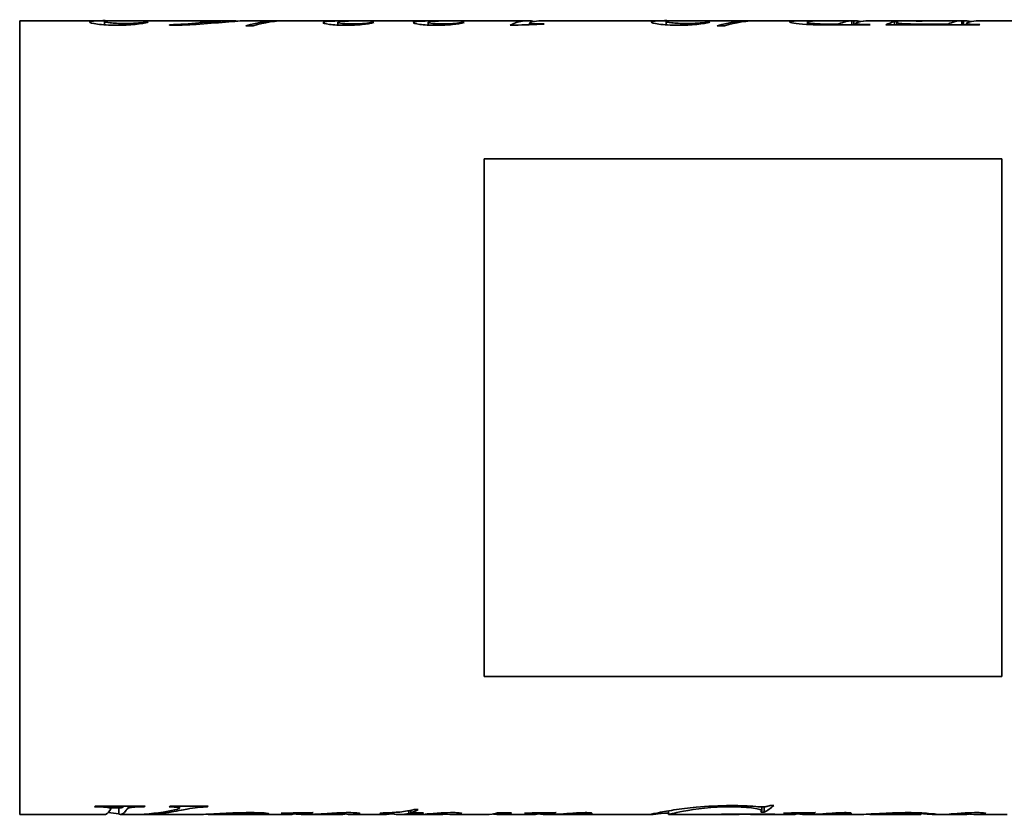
# Model space of a CAD drawing. Header units: millimetres. Extents: x 64 to 356, y 30 to 267.
# Tile 1 of 2: x 64 to 212, y 85 to 205. Entities that reach past the tile are written whole.
import ezdxf

# ---------------------------------------------------------------- set-up
doc = ezdxf.new("R2010")
doc.units = ezdxf.units.MM
doc.layers.add('Krawędzie widoczne(ISO)', color=7, linetype='Continuous', lineweight=35, true_color=0x262659)

msp = doc.modelspace()

# ---------------------------------------------------------------- linework, layer by layer
at = {"layer": 'Krawędzie widoczne(ISO)'}
for p, q in [((64, 204.55), (64, 84.95)), ((64, 204.55), (76.85, 204.55)), ((76.79, 203.91), (76.79, 204.42)), ((78.26, 204.55), (88.65, 204.55)), ((82.9, 204.2), (82.9, 204.31)), ((86.6, 203.93), (86.6, 203.85)), ((90.74, 204.51), (90.74, 204.53)), ((91, 204.55), (95.81, 204.55)), ((94.77, 204.31), (94.77, 204.52)), ((95.4, 204.36), (95.4, 204.54)), ((99.2, 203.77), (98.08, 203.77)), ((98.38, 204.55), (103.14, 204.55)), ((104.28, 204.55), (111.79, 204.55)), ((111.96, 203.88), (111.96, 204.32)), ((113.76, 204.5), (113.76, 204.53)), ((115.6, 204.55), (125.39, 204.55)), ((116.89, 204.15), (116.89, 204.26)), ((117.9, 204.54), (117.9, 204.55)), ((125.57, 203.88), (125.57, 204.32)), ((127.36, 204.5), (127.36, 204.53)), ((129.21, 204.55), (140.55, 204.55)), ((130.49, 204.15), (130.49, 204.26)), ((131.51, 204.54), (131.51, 204.55)), ((138.55, 203.85), (137.92, 203.85)), ((140.85, 203.95), (140.85, 204.19)), ((142.6, 204.55), (161.48, 204.55)), ((142.86, 204.02), (142.86, 204.09)), ((161.42, 203.91), (161.42, 204.42)), ((162.89, 204.55), (174.17, 204.55)), ((167.54, 204.2), (167.54, 204.31)), ((170.23, 203.77), (169.11, 203.77)), ((175.31, 204.55), (184.34, 204.55)), ((182.71, 203.97), (182.71, 204.34)), ((185.08, 204.54), (185.08, 204.55)), ((191.96, 203.91), (185.49, 203.91)), ((187.42, 203.91), (187.42, 204.05)), ((189.42, 203.91), (189.42, 204.54)), ((189.7, 203.91), (189.7, 204.55)), ((189.96, 203.91), (189.96, 204.12)), ((191.9, 204.55), (200.02, 204.55)), ((208.54, 203.91), (194.51, 203.91)), ((195.83, 204.4), (196.33, 204.4)), ((195.83, 203.91), (195.83, 204.4)), ((196.18, 203.91), (196.18, 204.29)), ((197.9, 203.91), (197.9, 204.06)), ((199.6, 204.46), (199.1, 204.46)), ((200.29, 204.04), (203.92, 204.04)), ((205.98, 204.55), (203.6, 204.55)), ((203.83, 204.55), (206.24, 204.55)), ((203.92, 203.91), (203.92, 204.04)), ((205.98, 203.91), (205.98, 204.55)), ((206.24, 203.91), (206.24, 204.55)), ((206.67, 203.91), (206.67, 204.12)), ((208.53, 204.55), (227.52, 204.55)), ((134, 183.75), (134, 105.75)), ((212, 183.75), (134, 183.75)), ((212, 105.75), (212, 183.75)), ((134, 105.75), (212, 105.75)), ((75.77, 86.12), (75.25, 86.12)), ((75.39, 86.22), (82.91, 86.22)), ((77.71, 86.22), (77.71, 85.85)), ((80.35, 86.22), (80.35, 85.92)), ((82.75, 86.22), (82.75, 86.12)), ((86.73, 86.22), (92.42, 86.22)), ((88.08, 86.22), (88.08, 85.93)), ((91.2, 86.22), (91.2, 86.07)), ((92.28, 86.22), (92.28, 86.12)), ((175.83, 86.12), (175.83, 85.53)), ((176.21, 86.13), (176.21, 85.34)), ((177.11, 86.31), (177.63, 86.31)), ((64, 84.95), (76.73, 84.95)), ((77.71, 85.95), (79.16, 85.95)), ((78.93, 85.95), (78.93, 85)), ((79.16, 84.95), (80.63, 84.95)), ((81.75, 84.95), (90.67, 84.95)), ((92.39, 85.02), (92.39, 85)), ((92.47, 85.02), (92.47, 84.97)), ((92.56, 85.03), (92.56, 84.95)), ((92.76, 84.95), (95.69, 84.95)), ((98.08, 84.95), (104.4, 84.95)), ((99.56, 85.25), (99.56, 85.08)), ((103.52, 85.17), (103.52, 85.13)), ((105.46, 85.21), (105.46, 85.09)), ((106.41, 85.22), (106.41, 84.95)), ((106.49, 84.95), (106.62, 84.95)), ((107.55, 84.95), (111.99, 84.95)), ((113.05, 85.25), (113.05, 85.07)), ((114.18, 84.95), (118.94, 84.95)), ((120.39, 85.14), (118.25, 85.14)), ((120.1, 85.07), (120.1, 85.05)), ((120.39, 85.27), (120.39, 85.14)), ((121.16, 84.95), (127.04, 84.95)), ((122.65, 85.54), (122.65, 85.14)), ((124.63, 85.14), (122.65, 85.14)), ((122.92, 85.59), (122.92, 85.22)), ((122.92, 85.22), (124.86, 85.22)), ((123.44, 85.71), (124.06, 85.71)), ((124.63, 85.22), (124.63, 85.14)), ((125.55, 85.06), (125.55, 85.01)), ((128.3, 85.23), (128.3, 85.09)), ((129.29, 84.95), (133.84, 84.95)), ((134.35, 84.96), (134.35, 84.95)), ((135.99, 85.22), (138.12, 85.22)), ((136.4, 84.95), (141.13, 84.95)), ((140.23, 85.18), (140.23, 85.14)), ((141.97, 85.21), (141.97, 85.13)), ((142.17, 85.21), (142.17, 85.1)), ((142.48, 85.22), (142.48, 85.02)), ((142.89, 85.22), (142.89, 84.96)), ((143.11, 84.95), (143.36, 84.95)), ((144.05, 84.95), (159, 84.95)), ((146.02, 85.07), (146.02, 85.01)), ((147.96, 85.21), (147.96, 85.05)), ((149.76, 85.24), (149.76, 85.04)), ((161.79, 85.52), (161.79, 84.95)), ((161.81, 84.95), (172.22, 84.95)), ((170.13, 85), (169.74, 85)), ((169.9, 85.02), (177.78, 85.02)), ((172.04, 85.02), (172.04, 84.98)), ((172.4, 85.02), (172.4, 84.96)), ((174.74, 84.95), (180.2, 84.95)), ((176.21, 85.34), (175.7, 85.34)), ((177.64, 85.02), (177.64, 85)), ((179.3, 85.18), (179.3, 85.14)), ((181.04, 85.21), (181.04, 85.13)), ((181.24, 85.21), (181.24, 85.1)), ((181.55, 85.22), (181.55, 85.02)), ((181.96, 85.22), (181.96, 84.96)), ((182.18, 84.95), (182.43, 84.95)), ((183.12, 84.95), (190.18, 84.95)), ((185.09, 85.07), (185.09, 85.01)), ((187.03, 85.21), (187.03, 85.05)), ((188.83, 85.24), (188.83, 85.04)), ((192.64, 84.95), (199.53, 84.95)), ((199.86, 85.21), (199.86, 85.01)), ((201.98, 84.95), (206.01, 84.95)), ((204.51, 85.06), (204.51, 85.01)), ((207.26, 85.23), (207.26, 85.09)), ((208.25, 84.95), (212.8, 84.95))]:
    msp.add_line(p, q, dxfattribs=at)
for points in [[(74.54, 204.33), (74.54, 204.4), (74.67, 204.44), (74.95, 204.48)], [(74.95, 204.48), (75.38, 204.53), (76.16, 204.56), (77.3, 204.55)], [(77.8, 204.55), (77.13, 204.53), (76.79, 204.49), (76.79, 204.42)], [(77.3, 204.55), (77.41, 204.55), (77.53, 204.54), (77.65, 204.54)], [(78.26, 204.55), (78.09, 204.55), (77.94, 204.55), (77.8, 204.55)], [(79.83, 204.13), (81.08, 204.13), (82.1, 204.21), (82.9, 204.31)], [(82.9, 204.31), (83.06, 204.31), (83.22, 204.3), (83.38, 204.3)], [(90.01, 203.96), (89.09, 203.91), (87.95, 203.87), (86.6, 203.85)], [(94.77, 204.52), (93.81, 204.5), (93.03, 204.49), (92.42, 204.49)], [(95.4, 204.54), (96.06, 204.56), (96.54, 204.54), (96.86, 204.48)], [(98.08, 203.77), (99.96, 204.35), (101.83, 204.6), (103.71, 204.54)], [(104.28, 204.55), (102.59, 204.55), (100.89, 204.29), (99.2, 203.77)], [(113.76, 204.53), (112.91, 204.54), (112.25, 204.55), (111.79, 204.55)], [(113.11, 204.48), (112.35, 204.45), (111.96, 204.4), (111.96, 204.32)], [(117.9, 204.54), (115.76, 204.54), (114.16, 204.53), (113.11, 204.48)], [(114.24, 204.05), (115.23, 204.05), (116.12, 204.14), (116.89, 204.26)], [(116.89, 204.26), (117.05, 204.26), (117.21, 204.25), (117.37, 204.25)], [(127.36, 204.53), (126.51, 204.54), (125.86, 204.55), (125.39, 204.55)], [(126.71, 204.48), (125.95, 204.45), (125.57, 204.4), (125.57, 204.32)], [(131.51, 204.54), (129.36, 204.54), (127.76, 204.53), (126.71, 204.48)], [(127.85, 204.05), (128.84, 204.05), (129.72, 204.14), (130.49, 204.26)], [(130.49, 204.26), (130.65, 204.26), (130.82, 204.25), (130.98, 204.25)], [(137.92, 203.85), (139.14, 204.5), (140.36, 204.7), (141.57, 204.44)], [(143.04, 204.03), (141.54, 203.98), (140.05, 203.92), (138.55, 203.85)], [(140.87, 204.24), (140.86, 204.23), (140.85, 204.21), (140.85, 204.19)], [(141.18, 204.35), (141, 204.29), (140.89, 204.25), (140.87, 204.24)], [(142.6, 204.55), (142.13, 204.55), (141.66, 204.48), (141.18, 204.35)], [(141.79, 204.07), (142.01, 204.07), (142.37, 204.08), (142.86, 204.09)], [(142.86, 204.09), (142.92, 204.07), (142.98, 204.05), (143.04, 204.03)], [(159.17, 204.33), (159.17, 204.4), (159.31, 204.44), (159.58, 204.48)], [(159.58, 204.48), (160.01, 204.53), (160.8, 204.56), (161.93, 204.55)], [(162.43, 204.55), (161.76, 204.53), (161.42, 204.49), (161.42, 204.42)], [(161.93, 204.55), (162.05, 204.55), (162.16, 204.54), (162.28, 204.54)], [(162.89, 204.55), (162.72, 204.55), (162.57, 204.55), (162.43, 204.55)], [(164.46, 204.13), (165.71, 204.13), (166.73, 204.21), (167.54, 204.31)], [(167.54, 204.31), (167.69, 204.31), (167.85, 204.3), (168.01, 204.3)], [(169.11, 203.77), (170.99, 204.35), (172.86, 204.6), (174.74, 204.54)], [(175.31, 204.55), (173.62, 204.55), (171.92, 204.29), (170.23, 203.77)], [(185.08, 204.55), (184.82, 204.55), (184.57, 204.55), (184.34, 204.55)], [(186.18, 204.03), (186.51, 204.03), (186.92, 204.04), (187.42, 204.05)], [(187.42, 204.05), (188.09, 204.35), (188.75, 204.51), (189.42, 204.54)], [(189.42, 204.54), (188.84, 204.54), (188.42, 204.54), (188.17, 204.54)], [(188.62, 204.55), (188.92, 204.55), (189.28, 204.55), (189.7, 204.55)], [(189.7, 204.55), (190.05, 204.55), (190.41, 204.5), (190.77, 204.42)], [(190.37, 204.32), (190.1, 204.24), (189.96, 204.16), (189.96, 204.12)], [(191.9, 204.55), (191.39, 204.55), (190.88, 204.47), (190.37, 204.32)], [(191.73, 203.98), (191.87, 203.98), (192.01, 203.98), (192.14, 203.98)], [(192.14, 203.98), (192.08, 203.96), (192.02, 203.93), (191.96, 203.91)], [(194.51, 203.91), (194.95, 204.13), (195.39, 204.29), (195.83, 204.4)], [(196.33, 204.4), (196.23, 204.36), (196.18, 204.32), (196.18, 204.29)], [(197.9, 204.06), (198.27, 204.04), (199.06, 204.04), (200.29, 204.04)], [(199.1, 204.46), (199.57, 204.55), (200.05, 204.57), (200.53, 204.52)], [(203.92, 204.04), (204.61, 204.35), (205.29, 204.52), (205.98, 204.55)], [(206.24, 204.55), (206.61, 204.54), (206.98, 204.5), (207.35, 204.41)], [(207.05, 204.33), (206.8, 204.25), (206.67, 204.18), (206.67, 204.12)], [(208.53, 204.55), (208.04, 204.55), (207.54, 204.48), (207.05, 204.33)], [(208.7, 203.98), (208.64, 203.96), (208.59, 203.93), (208.54, 203.91)], [(75.25, 86.12), (75.3, 86.15), (75.35, 86.19), (75.39, 86.22)], [(79.74, 86.22), (79.55, 86.04), (79.36, 85.95), (79.16, 85.95)], [(82.91, 86.22), (82.85, 86.19), (82.8, 86.15), (82.75, 86.12)], [(86.55, 86.12), (86.61, 86.15), (86.67, 86.19), (86.73, 86.22)], [(92.28, 86.12), (91.83, 86.11), (91.46, 86.09), (91.2, 86.07)], [(92.42, 86.22), (92.38, 86.19), (92.33, 86.15), (92.28, 86.12)], [(171.22, 86.12), (168.28, 86.12), (165.88, 85.8), (164.01, 85.45)], [(165.95, 86.07), (167.63, 86.22), (169.38, 86.31), (171.22, 86.31)], [(171.22, 86.31), (172.57, 86.31), (173.8, 86.26), (174.91, 86.17)], [(174.91, 86.17), (175.36, 86.13), (175.68, 86.12), (175.89, 86.12)], [(177.63, 86.31), (177.16, 85.89), (176.69, 85.56), (176.21, 85.34)], [(76.73, 84.95), (77.02, 84.95), (77.31, 85.16), (77.6, 85.59)], [(78.93, 85.07), (78.4, 85.12), (77.86, 85.18), (77.33, 85.25)], [(77.6, 85.59), (77.67, 85.7), (77.71, 85.8), (77.71, 85.85)], [(80.07, 85.63), (79.69, 85.06), (79.31, 84.85), (78.93, 85)], [(80.35, 85.92), (80.25, 85.88), (80.16, 85.77), (80.07, 85.63)], [(80.63, 84.95), (82.54, 84.95), (84.45, 85.12), (86.35, 85.46)], [(87.24, 85.41), (85.22, 85.07), (83.21, 84.92), (81.19, 84.96)], [(86.35, 85.46), (87.16, 85.6), (87.67, 85.73), (87.87, 85.8)], [(87.87, 85.8), (88.01, 85.85), (88.08, 85.89), (88.08, 85.93)], [(92.47, 84.97), (92.42, 84.98), (92.39, 84.99), (92.39, 85)], [(92.56, 84.97), (92.53, 84.97), (92.5, 84.97), (92.47, 84.97)], [(95.69, 84.95), (95.81, 84.95), (95.92, 84.95), (96.02, 84.95)], [(96.95, 84.95), (96.9, 84.95), (96.85, 84.95), (96.8, 84.95)], [(100.6, 84.98), (99.77, 84.95), (98.56, 84.95), (96.95, 84.95)], [(101.55, 85.08), (101.55, 85.03), (101.23, 85), (100.6, 84.98)], [(103.4, 85.17), (105.01, 85.2), (106.62, 85.22), (108.22, 85.25)], [(103.52, 85.13), (103.48, 85.14), (103.44, 85.16), (103.4, 85.17)], [(104.03, 85.14), (103.86, 85.13), (103.69, 85.13), (103.52, 85.13)], [(104.61, 85.14), (104.5, 85.14), (104.31, 85.14), (104.03, 85.14)], [(104.4, 84.95), (104.6, 84.95), (104.81, 84.96), (105.01, 84.99)], [(105.01, 84.99), (105.31, 85.03), (105.46, 85.07), (105.46, 85.09)], [(106.41, 84.98), (106.04, 85), (105.72, 85.03), (105.44, 85.07)], [(108.22, 85.25), (107.62, 85.04), (107.01, 84.94), (106.41, 84.95)], [(112.37, 85.11), (112.09, 85.11), (111.75, 85.1), (111.34, 85.09)], [(111.99, 84.95), (112.23, 84.95), (112.46, 84.96), (112.69, 84.99)], [(112.69, 84.99), (112.93, 85.01), (113.05, 85.04), (113.05, 85.07)], [(114.84, 84.98), (114.24, 84.92), (113.63, 84.95), (113.03, 85.05)], [(115.29, 85.1), (115.29, 85.06), (115.14, 85.01), (114.84, 84.98)], [(118.25, 85.14), (118.3, 85.16), (118.35, 85.17), (118.39, 85.19)], [(118.94, 84.95), (119.42, 84.95), (119.91, 85.01), (120.39, 85.14)], [(120.1, 85.05), (120.08, 85.05), (120.06, 85.06), (120.04, 85.06)], [(122.65, 85.14), (121.8, 84.92), (120.95, 84.89), (120.1, 85.05)], [(124.06, 85.71), (123.68, 85.5), (123.3, 85.34), (122.92, 85.22)], [(124.86, 85.22), (124.79, 85.19), (124.71, 85.17), (124.63, 85.14)], [(125.11, 85.03), (125.88, 85.08), (126.69, 85.15), (127.53, 85.2)], [(125.55, 85.01), (125.4, 85.02), (125.26, 85.02), (125.11, 85.03)], [(127.04, 84.95), (127.28, 84.95), (127.53, 84.96), (127.77, 84.99)], [(127.53, 85.2), (128.19, 85.23), (128.79, 85.25), (129.34, 85.25)], [(127.77, 84.99), (128.12, 85.03), (128.3, 85.07), (128.3, 85.09)], [(128.42, 85), (128.31, 85.02), (128.22, 85.03), (128.14, 85.04)], [(129.96, 84.98), (129.44, 84.93), (128.93, 84.94), (128.42, 85)], [(130.61, 85.13), (130.61, 85.09), (130.39, 85.02), (129.96, 84.98)], [(134.35, 84.95), (134.28, 84.95), (134.2, 84.95), (134.13, 84.95)], [(135.56, 85.01), (135.48, 85.03), (135.41, 85.04), (135.34, 85.05)], [(138.12, 85.22), (137.27, 84.95), (136.41, 84.88), (135.56, 85.01)], [(135.67, 85.12), (135.78, 85.15), (135.89, 85.18), (135.99, 85.22)], [(140.05, 85.18), (141.65, 85.2), (143.24, 85.23), (144.84, 85.25)], [(140.23, 85.14), (140.17, 85.15), (140.11, 85.17), (140.05, 85.18)], [(141.26, 85.15), (141.07, 85.15), (140.73, 85.14), (140.23, 85.14)], [(141.13, 84.95), (141.33, 84.95), (141.53, 84.96), (141.72, 84.99)], [(141.97, 85.13), (141.78, 85.14), (141.55, 85.15), (141.26, 85.15)], [(141.72, 84.99), (142.02, 85.02), (142.17, 85.07), (142.17, 85.1)], [(142.17, 85.1), (142.17, 85.11), (142.11, 85.12), (141.97, 85.13)], [(142.48, 85.02), (142.35, 85.04), (142.24, 85.06), (142.15, 85.08)], [(142.89, 84.98), (142.74, 84.99), (142.61, 85.01), (142.48, 85.02)], [(144.84, 85.25), (144.19, 85.03), (143.54, 84.93), (142.89, 84.96)], [(143.36, 84.95), (144.83, 84.95), (146.17, 85.08), (147.37, 85.17)], [(146.02, 85.01), (145.31, 84.97), (144.53, 84.94), (143.7, 84.95)], [(147.12, 85.07), (146.88, 85.06), (146.51, 85.04), (146.02, 85.01)], [(147.57, 85.08), (147.41, 85.08), (147.26, 85.07), (147.12, 85.07)], [(147.37, 85.17), (148.14, 85.22), (148.76, 85.25), (149.24, 85.25)], [(147.84, 85.07), (147.77, 85.07), (147.68, 85.08), (147.57, 85.08)], [(147.96, 85.05), (147.94, 85.06), (147.9, 85.07), (147.84, 85.07)], [(149.76, 85.04), (149.55, 85.01), (149.23, 85.01), (148.8, 85.01)], [(150.24, 85.16), (150.24, 85.1), (150.08, 85.07), (149.76, 85.04)], [(164.01, 85.45), (162.53, 85.17), (161.79, 84.98), (161.79, 84.95)], [(161.79, 84.95), (161.79, 84.95), (161.8, 84.95), (161.81, 84.95)], [(169.74, 85), (169.79, 85), (169.84, 85.01), (169.9, 85.02)], [(172.04, 84.98), (171.65, 84.99), (171.01, 85), (170.13, 85)], [(172.4, 84.96), (172.4, 84.97), (172.28, 84.98), (172.04, 84.98)], [(172.22, 84.95), (172.34, 84.95), (172.4, 84.96), (172.4, 84.96)], [(174.46, 84.96), (174.27, 84.97), (174.08, 84.99), (173.89, 85.02)], [(175.22, 84.96), (175.07, 84.96), (174.81, 84.94), (174.46, 84.96)], [(175.7, 85.34), (175.78, 85.41), (175.83, 85.49), (175.83, 85.53)], [(177.78, 85.02), (177.74, 85.01), (177.69, 85), (177.64, 85)], [(179.12, 85.18), (180.72, 85.2), (182.31, 85.23), (183.91, 85.25)], [(179.3, 85.14), (179.24, 85.15), (179.18, 85.17), (179.12, 85.18)], [(180.33, 85.15), (180.14, 85.15), (179.8, 85.14), (179.3, 85.14)], [(180.2, 84.95), (180.4, 84.95), (180.6, 84.96), (180.79, 84.99)], [(181.04, 85.13), (180.86, 85.14), (180.62, 85.15), (180.33, 85.15)], [(180.79, 84.99), (181.09, 85.02), (181.24, 85.07), (181.24, 85.1)], [(181.24, 85.1), (181.24, 85.11), (181.18, 85.12), (181.04, 85.13)], [(181.55, 85.02), (181.42, 85.04), (181.31, 85.06), (181.22, 85.08)], [(181.96, 84.98), (181.81, 84.99), (181.68, 85.01), (181.55, 85.02)], [(183.91, 85.25), (183.26, 85.03), (182.61, 84.93), (181.96, 84.96)], [(182.43, 84.95), (183.9, 84.95), (185.24, 85.08), (186.44, 85.17)], [(185.09, 85.01), (184.38, 84.97), (183.6, 84.94), (182.77, 84.95)], [(186.2, 85.07), (185.95, 85.06), (185.58, 85.04), (185.09, 85.01)], [(186.65, 85.08), (186.48, 85.08), (186.33, 85.07), (186.2, 85.07)], [(186.44, 85.17), (187.21, 85.22), (187.83, 85.25), (188.31, 85.25)], [(186.91, 85.07), (186.84, 85.07), (186.75, 85.08), (186.65, 85.08)], [(187.03, 85.05), (187.01, 85.06), (186.97, 85.07), (186.91, 85.07)], [(188.83, 85.04), (188.62, 85.01), (188.3, 85.01), (187.87, 85.01)], [(189.32, 85.16), (189.32, 85.1), (189.16, 85.07), (188.83, 85.04)], [(199.53, 84.95), (199.75, 84.95), (199.86, 84.97), (199.86, 85.01)], [(204.08, 85.03), (204.84, 85.08), (205.65, 85.15), (206.5, 85.2)], [(204.51, 85.01), (204.37, 85.02), (204.22, 85.02), (204.08, 85.03)], [(206.01, 84.95), (206.25, 84.95), (206.49, 84.96), (206.73, 84.99)], [(206.5, 85.2), (207.15, 85.23), (207.75, 85.25), (208.3, 85.25)], [(206.73, 84.99), (207.08, 85.03), (207.26, 85.07), (207.26, 85.09)], [(207.38, 85), (207.28, 85.02), (207.19, 85.03), (207.11, 85.04)], [(208.92, 84.98), (208.41, 84.93), (207.9, 84.94), (207.38, 85)], [(209.57, 85.13), (209.57, 85.09), (209.36, 85.02), (208.92, 84.98)]]:
    msp.add_open_spline(points, degree=3, dxfattribs=at)
for points, knots in [([(78.58, 203.85), (77.44, 203.85), (76.49, 203.92), (75.71, 204.02), (74.93, 204.13), (74.54, 204.24), (74.54, 204.33)], [0, 0, 0, 0, 1, 1, 1, 2, 2, 2, 2]), ([(76.79, 204.42), (76.79, 204.36), (77.07, 204.29), (77.63, 204.23), (78.2, 204.17), (78.93, 204.13), (79.83, 204.13)], [0, 0, 0, 0, 1, 1, 1, 2, 2, 2, 2]), ([(83.38, 204.3), (82.92, 204.19), (82.26, 204.08), (81.4, 203.99), (80.53, 203.9), (79.59, 203.85), (78.58, 203.85)], [0, 0, 0, 0, 1, 1, 1, 2, 2, 2, 2]), ([(86.6, 203.93), (88.12, 203.98), (89.59, 204.09), (91.01, 204.21), (92.44, 204.33), (93.69, 204.46), (94.77, 204.52)], [0, 0, 0, 0, 1, 1, 1, 2, 2, 2, 2]), ([(92.42, 204.49), (91.29, 204.49), (90.33, 204.51), (89.54, 204.53), (89.15, 204.54), (88.85, 204.55), (88.65, 204.55)], [0, 0, 0, 0, 1, 1, 1, 1.493292, 1.493292, 1.493292, 1.493292]), ([(98.38, 204.55), (98.24, 204.55), (98.09, 204.55), (97.92, 204.54), (97.08, 204.51), (95.93, 204.4), (94.49, 204.29), (93.05, 204.17), (91.56, 204.04), (90.01, 203.96)], [0.79779, 0.79779, 0.79779, 0.79779, 1, 1, 1, 2, 2, 2, 3, 3, 3, 3]), ([(90.74, 204.53), (90.74, 204.56), (91, 204.55), (91.51, 204.54), (92.03, 204.54), (92.65, 204.53), (93.39, 204.53)], [0, 0, 0, 0, 1, 1, 1, 2, 2, 2, 2]), ([(93.39, 204.53), (93.7, 204.53), (94, 204.53), (94.28, 204.53), (94.56, 204.53), (94.93, 204.54), (95.4, 204.54)], [0, 0, 0, 0, 1, 1, 1, 2, 2, 2, 2]), ([(109.71, 204.27), (109.71, 204.34), (110.02, 204.4), (110.62, 204.45), (111.23, 204.49), (112.28, 204.52), (113.76, 204.53)], [0, 0, 0, 0, 1, 1, 1, 2, 2, 2, 2]), ([(113.23, 203.85), (112.18, 203.85), (111.33, 203.9), (110.68, 203.99), (110.04, 204.07), (109.71, 204.17), (109.71, 204.27)], [0, 0, 0, 0, 1, 1, 1, 2, 2, 2, 2]), ([(111.96, 204.32), (111.96, 204.25), (112.19, 204.19), (112.63, 204.14), (113.08, 204.08), (113.62, 204.05), (114.24, 204.05)], [0, 0, 0, 0, 1, 1, 1, 2, 2, 2, 2]), ([(117.37, 204.25), (116.91, 204.14), (116.32, 204.04), (115.6, 203.97), (114.88, 203.9), (114.09, 203.85), (113.23, 203.85)], [0, 0, 0, 0, 1, 1, 1, 2, 2, 2, 2]), ([(113.76, 204.52), (113.76, 204.53), (113.77, 204.53), (113.77, 204.53), (114.12, 204.54), (114.68, 204.55), (115.43, 204.55), (116.19, 204.55), (117.01, 204.55), (117.9, 204.55)], [0.986013, 0.986013, 0.986013, 0.986013, 1, 1, 1, 2, 2, 2, 3, 3, 3, 3]), ([(123.32, 204.27), (123.32, 204.34), (123.62, 204.4), (124.23, 204.45), (124.84, 204.49), (125.88, 204.52), (127.36, 204.53)], [0, 0, 0, 0, 1, 1, 1, 2, 2, 2, 2]), ([(126.83, 203.85), (125.78, 203.85), (124.93, 203.9), (124.29, 203.99), (123.64, 204.07), (123.32, 204.17), (123.32, 204.27)], [0, 0, 0, 0, 1, 1, 1, 2, 2, 2, 2]), ([(125.57, 204.32), (125.57, 204.25), (125.79, 204.19), (126.24, 204.14), (126.68, 204.08), (127.22, 204.05), (127.85, 204.05)], [0, 0, 0, 0, 1, 1, 1, 2, 2, 2, 2]), ([(130.98, 204.25), (130.52, 204.14), (129.93, 204.04), (129.21, 203.97), (128.49, 203.9), (127.69, 203.85), (126.83, 203.85)], [0, 0, 0, 0, 1, 1, 1, 2, 2, 2, 2]), ([(127.36, 204.52), (127.37, 204.53), (127.37, 204.53), (127.37, 204.53), (127.73, 204.54), (128.28, 204.55), (129.04, 204.55), (129.79, 204.55), (130.62, 204.55), (131.51, 204.55)], [0.986013, 0.986013, 0.986013, 0.986013, 1, 1, 1, 2, 2, 2, 3, 3, 3, 3]), ([(140.85, 204.19), (140.85, 204.16), (140.93, 204.13), (141.1, 204.11), (141.26, 204.08), (141.49, 204.07), (141.79, 204.07)], [0, 0, 0, 0, 1, 1, 1, 2, 2, 2, 2]), ([(163.21, 203.85), (162.08, 203.85), (161.12, 203.92), (160.34, 204.02), (159.56, 204.13), (159.17, 204.24), (159.17, 204.33)], [0, 0, 0, 0, 1, 1, 1, 2, 2, 2, 2]), ([(161.42, 204.42), (161.42, 204.36), (161.7, 204.29), (162.26, 204.23), (162.83, 204.17), (163.56, 204.13), (164.46, 204.13)], [0, 0, 0, 0, 1, 1, 1, 2, 2, 2, 2]), ([(168.01, 204.3), (167.56, 204.19), (166.9, 204.08), (166.03, 203.99), (165.16, 203.9), (164.22, 203.85), (163.21, 203.85)], [0, 0, 0, 0, 1, 1, 1, 2, 2, 2, 2]), ([(180.04, 204.35), (180.04, 204.43), (180.43, 204.48), (181.22, 204.51), (182.01, 204.54), (183.3, 204.55), (185.08, 204.55)], [0, 0, 0, 0, 1, 1, 1, 2, 2, 2, 2]), ([(185.49, 203.91), (184.4, 203.91), (183.43, 203.93), (182.58, 203.98), (181.73, 204.03), (181.09, 204.09), (180.67, 204.16), (180.25, 204.23), (180.04, 204.29), (180.04, 204.35)], [0, 0, 0, 0, 1, 1, 1, 2, 2, 2, 3, 3, 3, 3]), ([(188.17, 204.54), (186.33, 204.54), (184.96, 204.54), (184.06, 204.52), (183.16, 204.49), (182.71, 204.44), (182.71, 204.34)], [0, 0, 0, 0, 1, 1, 1, 2, 2, 2, 2]), ([(182.71, 204.34), (182.71, 204.27), (182.99, 204.19), (183.54, 204.13), (184.1, 204.07), (184.98, 204.03), (186.18, 204.03)], [0, 0, 0, 0, 1, 1, 1, 2, 2, 2, 2]), ([(185.08, 204.54), (185.16, 204.54), (185.25, 204.54), (185.34, 204.54), (186.02, 204.55), (187.12, 204.55), (188.62, 204.55)], [0.865606, 0.865606, 0.865606, 0.865606, 1, 1, 1, 2, 2, 2, 2]), ([(189.96, 204.12), (189.96, 204.08), (190.09, 204.04), (190.33, 204.02), (190.58, 203.99), (191.04, 203.98), (191.73, 203.98)], [0, 0, 0, 0, 1, 1, 1, 2, 2, 2, 2]), ([(196.18, 204.29), (196.18, 204.24), (196.35, 204.18), (196.67, 204.14), (196.99, 204.1), (197.4, 204.07), (197.9, 204.06)], [0, 0, 0, 0, 1, 1, 1, 2, 2, 2, 2]), ([(203.6, 204.55), (202.54, 204.55), (201.75, 204.55), (201.22, 204.54), (200.7, 204.53), (200.15, 204.52), (199.6, 204.46)], [0, 0, 0, 0, 1, 1, 1, 2, 2, 2, 2]), ([(201.59, 204.54), (201.65, 204.54), (201.73, 204.54), (201.82, 204.55), (202.18, 204.55), (202.85, 204.55), (203.83, 204.55)], [0.745712, 0.745712, 0.745712, 0.745712, 1, 1, 1, 2, 2, 2, 2]), ([(206.67, 204.12), (206.67, 204.09), (206.73, 204.06), (206.84, 204.04), (206.95, 204.02), (207.12, 204), (207.35, 203.99), (207.57, 203.98), (208.02, 203.98), (208.7, 203.98)], [0, 0, 0, 0, 1, 1, 1, 2, 2, 2, 3, 3, 3, 3]), ([(77.71, 85.85), (77.71, 85.92), (77.55, 85.98), (77.24, 86.04), (76.93, 86.09), (76.44, 86.12), (75.77, 86.12)], [0, 0, 0, 0, 1, 1, 1, 2, 2, 2, 2]), ([(82.75, 86.12), (81.93, 86.12), (81.37, 86.1), (81.07, 86.07), (80.77, 86.04), (80.53, 85.98), (80.35, 85.92)], [0, 0, 0, 0, 1, 1, 1, 2, 2, 2, 2]), ([(88.08, 85.93), (88.08, 85.98), (87.97, 86.02), (87.76, 86.05), (87.55, 86.09), (87.14, 86.11), (86.55, 86.12)], [0, 0, 0, 0, 1, 1, 1, 2, 2, 2, 2]), ([(91.2, 86.07), (90.68, 86.02), (90.17, 85.95), (89.66, 85.86), (89.15, 85.78), (88.34, 85.6), (87.24, 85.41)], [0, 0, 0, 0, 1, 1, 1, 2, 2, 2, 2]), ([(158.97, 84.95), (158.97, 84.97), (159.31, 85.06), (160, 85.19), (160.69, 85.33), (161.55, 85.49), (162.59, 85.65), (163.62, 85.8), (164.74, 85.95), (165.95, 86.07)], [0, 0, 0, 0, 1, 1, 1, 2, 2, 2, 3, 3, 3, 3]), ([(175.83, 85.53), (175.83, 85.66), (175.42, 85.79), (174.6, 85.92), (173.78, 86.05), (172.65, 86.12), (171.22, 86.12)], [0, 0, 0, 0, 1, 1, 1, 2, 2, 2, 2]), ([(175.89, 86.12), (176.12, 86.12), (176.31, 86.13), (176.48, 86.15), (176.64, 86.17), (176.86, 86.22), (177.11, 86.31)], [0, 0, 0, 0, 1, 1, 1, 2, 2, 2, 2]), ([(90.67, 84.95), (90.86, 84.95), (91.1, 84.96), (91.38, 84.97), (92.24, 85), (93.32, 85.08), (94.62, 85.14), (95.92, 85.21), (97.25, 85.25), (98.63, 85.25)], [0.670472, 0.670472, 0.670472, 0.670472, 1, 1, 1, 2, 2, 2, 3, 3, 3, 3]), ([(98.1, 85.19), (97.12, 85.19), (96.08, 85.14), (94.98, 85.07), (93.89, 85.01), (93.08, 84.93), (92.56, 84.95)], [0, 0, 0, 0, 1, 1, 1, 2, 2, 2, 2]), ([(96.02, 84.95), (97.2, 84.95), (98.09, 84.96), (98.68, 84.98), (99.27, 85.01), (99.56, 85.04), (99.56, 85.08)], [0, 0, 0, 0, 1, 1, 1, 2, 2, 2, 2]), ([(99.56, 85.08), (99.56, 85.11), (99.44, 85.14), (99.18, 85.16), (98.93, 85.18), (98.57, 85.19), (98.1, 85.19)], [0, 0, 0, 0, 1, 1, 1, 2, 2, 2, 2]), ([(98.63, 85.25), (99.62, 85.25), (100.36, 85.23), (100.84, 85.2), (101.31, 85.16), (101.55, 85.12), (101.55, 85.08)], [0, 0, 0, 0, 1, 1, 1, 2, 2, 2, 2]), ([(105.46, 85.09), (105.46, 85.1), (105.38, 85.11), (105.21, 85.12), (105.05, 85.14), (104.85, 85.14), (104.61, 85.14)], [0, 0, 0, 0, 1, 1, 1, 2, 2, 2, 2]), ([(106.62, 84.95), (108.38, 84.95), (109.74, 85.08), (110.69, 85.14), (111.69, 85.21), (112.64, 85.25), (113.56, 85.25)], [0.037632, 0.037632, 0.037632, 0.037632, 1, 1, 1, 2, 2, 2, 2]), ([(111.34, 85.09), (110.6, 85.06), (109.82, 85.01), (109.02, 84.98), (108.41, 84.96), (107.77, 84.94), (107.11, 84.95)], [0, 0, 0, 0, 1, 1, 1, 1.753854, 1.753854, 1.753854, 1.753854]), ([(113.05, 85.07), (113.05, 85.08), (112.98, 85.09), (112.85, 85.1), (112.72, 85.11), (112.56, 85.11), (112.37, 85.11)], [0, 0, 0, 0, 1, 1, 1, 2, 2, 2, 2]), ([(113.56, 85.25), (114.06, 85.25), (114.47, 85.24), (114.8, 85.2), (115.12, 85.17), (115.29, 85.14), (115.29, 85.1)], [0, 0, 0, 0, 1, 1, 1, 2, 2, 2, 2]), ([(118.39, 85.19), (119.43, 85.22), (120.3, 85.25), (121.02, 85.32), (121.73, 85.38), (122.54, 85.49), (123.44, 85.71)], [0, 0, 0, 0, 1, 1, 1, 2, 2, 2, 2]), ([(127.85, 85.12), (127.61, 85.12), (127.37, 85.11), (127.14, 85.1), (126.91, 85.09), (126.38, 85.05), (125.55, 85.01)], [0, 0, 0, 0, 1, 1, 1, 2, 2, 2, 2]), ([(128.3, 85.09), (128.3, 85.1), (128.25, 85.1), (128.16, 85.11), (128.06, 85.12), (127.96, 85.12), (127.85, 85.12)], [0, 0, 0, 0, 1, 1, 1, 2, 2, 2, 2]), ([(129.34, 85.25), (129.71, 85.25), (130.01, 85.24), (130.25, 85.22), (130.49, 85.19), (130.61, 85.16), (130.61, 85.13)], [0, 0, 0, 0, 1, 1, 1, 2, 2, 2, 2]), ([(133.84, 84.95), (133.86, 84.95), (133.88, 84.95), (133.9, 84.95), (134.46, 84.95), (135.05, 84.97), (135.67, 85.12)], [2.963983, 2.963983, 2.963983, 2.963983, 3, 3, 3, 4, 4, 4, 4]), ([(148.8, 85.01), (148.58, 85.01), (148.4, 85.01), (148.25, 85.01), (148.1, 85.02), (148, 85.03), (147.96, 85.05)], [0, 0, 0, 0, 1, 1, 1, 2, 2, 2, 2]), ([(149.24, 85.25), (149.55, 85.25), (149.79, 85.24), (149.97, 85.23), (150.15, 85.21), (150.24, 85.18), (150.24, 85.16)], [0, 0, 0, 0, 1, 1, 1, 2, 2, 2, 2]), ([(161.79, 85.19), (160.96, 85.13), (160.32, 85.07), (159.86, 85.02), (159.27, 84.96), (158.97, 84.94), (158.97, 84.95)], [1.235245, 1.235245, 1.235245, 1.235245, 2, 2, 2, 3, 3, 3, 3]), ([(177.64, 85), (176.92, 85), (176.39, 84.99), (176.07, 84.99), (175.74, 84.98), (175.46, 84.97), (175.22, 84.96)], [0, 0, 0, 0, 1, 1, 1, 2, 2, 2, 2]), ([(187.87, 85.01), (187.65, 85.01), (187.47, 85.01), (187.32, 85.01), (187.17, 85.02), (187.08, 85.03), (187.03, 85.05)], [0, 0, 0, 0, 1, 1, 1, 2, 2, 2, 2]), ([(188.31, 85.25), (188.62, 85.25), (188.86, 85.24), (189.04, 85.23), (189.23, 85.21), (189.32, 85.18), (189.32, 85.16)], [0, 0, 0, 0, 1, 1, 1, 2, 2, 2, 2]), ([(190.18, 84.95), (190.37, 84.95), (190.61, 84.96), (190.91, 84.97), (191.7, 85.01), (192.75, 85.08), (194.07, 85.14), (195.39, 85.21), (196.67, 85.25), (197.9, 85.25)], [0.625205, 0.625205, 0.625205, 0.625205, 1, 1, 1, 2, 2, 2, 3, 3, 3, 3]), ([(197.56, 85.18), (196.18, 85.18), (194.91, 85.07), (193.76, 85), (192.67, 84.92), (192.1, 84.94), (192.02, 85.03)], [0, 0, 0, 0, 1, 1, 1, 1.934074, 1.934074, 1.934074, 1.934074]), ([(199.86, 85.01), (199.86, 85.05), (199.64, 85.09), (199.22, 85.13), (198.8, 85.16), (198.24, 85.18), (197.56, 85.18)], [0, 0, 0, 0, 1, 1, 1, 2, 2, 2, 2]), ([(197.9, 85.25), (199.14, 85.25), (200.16, 85.21), (200.96, 85.14), (201.75, 85.08), (202.15, 85.01), (202.15, 84.97)], [0, 0, 0, 0, 1, 1, 1, 2, 2, 2, 2]), ([(202.15, 84.97), (202.15, 84.93), (201.78, 84.95), (201.04, 85), (200.7, 85.03), (200.31, 85.06), (199.86, 85.1)], [0, 0, 0, 0, 1, 1, 1, 1.44928, 1.44928, 1.44928, 1.44928]), ([(206.81, 85.12), (206.57, 85.12), (206.34, 85.11), (206.1, 85.1), (205.87, 85.09), (205.34, 85.05), (204.51, 85.01)], [0, 0, 0, 0, 1, 1, 1, 2, 2, 2, 2]), ([(207.26, 85.09), (207.26, 85.1), (207.21, 85.1), (207.12, 85.11), (207.03, 85.12), (206.92, 85.12), (206.81, 85.12)], [0, 0, 0, 0, 1, 1, 1, 2, 2, 2, 2]), ([(208.3, 85.25), (208.67, 85.25), (208.98, 85.24), (209.22, 85.22), (209.45, 85.19), (209.57, 85.16), (209.57, 85.13)], [0, 0, 0, 0, 1, 1, 1, 2, 2, 2, 2])]:
    msp.add_open_spline(points, degree=3, knots=knots, dxfattribs=at)

doc.saveas('drawing.dxf')
